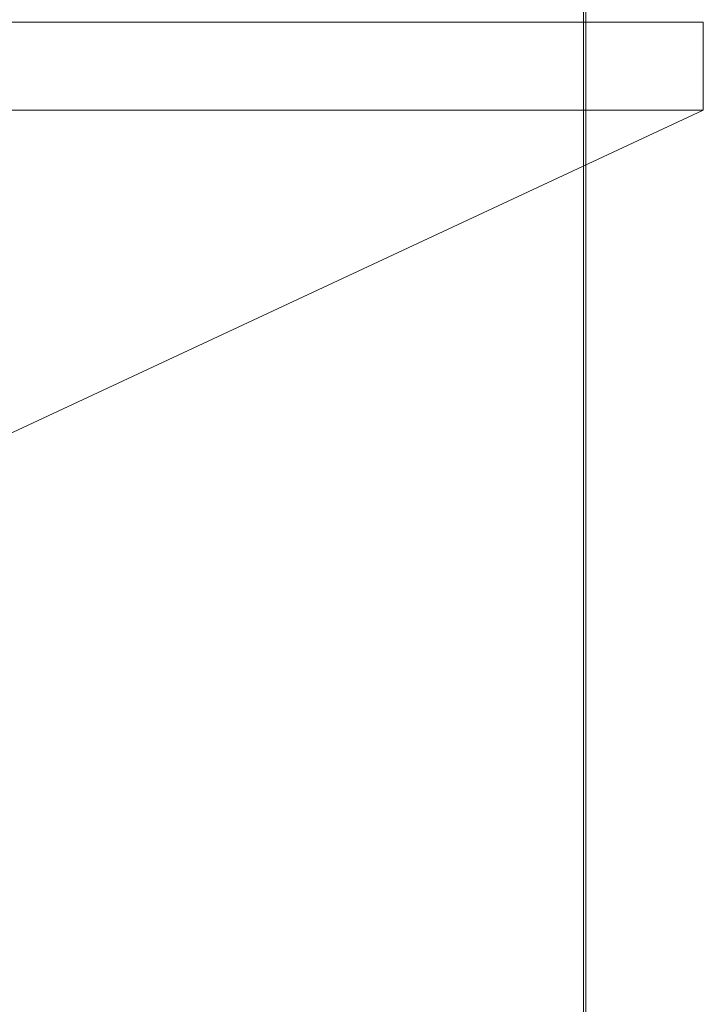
# Model space of a CAD drawing. Header units: inches. Extents: x -416 to -272, y -73 to 47.
# Tile 145 of 206: x -277.68 to -271.89, y -33.08 to -24.73. Entities that reach past the tile are written whole.
import ezdxf

# ---------------------------------------------------------------- set-up
doc = ezdxf.new("R2010")
doc.units = ezdxf.units.IN
doc.header["$LTSCALE"] = 32
doc.header["$MEASUREMENT"] = 0
for name, color, linetype, lineweight in [('DashLine', 7, 'Continuous', 13), ('Drawing', 7, 'Continuous', 18), ('None', 7, 'Continuous', 18), ('SolidLine', 7, 'Continuous', 15)]:
    doc.layers.add(name, color=color, linetype=linetype, lineweight=lineweight)

# ---------------------------------------------------------------- blocks, each defined once
blk = doc.blocks.new('Group-29')
at = {"layer": 'SolidLine', "flags": 128}
blk.add_lwpolyline([(70.874, -30), (70.874, -2.5591), (70.8937, -2.5591), (70.8937, -30)], close=True, dxfattribs=at)
blk = doc.blocks.new('Group-42')
at = {"layer": 'DashLine', "flags": 128}
blk.add_lwpolyline([(1.1142, -2.5591), (70.8937, -2.5591), (70.8937, -30), (1.1142, -30)], close=True, dxfattribs=at)
at = {"layer": 'SolidLine', "flags": 128}
blk.add_lwpolyline([(1.1142, -2.5591), (70.8937, -2.5591), (70.8937, -30), (1.1142, -30)], close=True, dxfattribs=at)
at = {"layer": 'None'}
blk.add_blockref('Group-29', (0, 0), dxfattribs=at)
blk = doc.blocks.new('Group-47')
at = {"layer": 'DashLine'}
blk.add_line((71.8898, -12.0079), (55.7172, -19.5493), dxfattribs=at)
at = {"layer": 'SolidLine', "flags": 128}
blk.add_lwpolyline([(54.0453, -11.2598), (71.8898, -11.2598), (71.8898, -12.0079), (54.0453, -12.0079)], close=True, dxfattribs=at)
blk = doc.blocks.new('Group-78')
at = {"layer": 'None'}
for name in ['Group-47', 'Group-42']:
    blk.add_blockref(name, (0, 0), dxfattribs=at)
blk = doc.blocks.new('SL Credenza Desk (2D)')
at = {"layer": 'None'}
blk.add_blockref('Group-78', (0, 0), dxfattribs=at)
at = {"layer": 'Drawing', "color": 0, "flags": 1}
for tag in ['Tag', 'Catalog', 'Option1', 'Option2', 'Option3', 'Option4', 'Option5', 'Option6', 'Option7', 'Option8', 'Option9', 'Option10', 'Option11', 'Option12', 'Custom', 'FinishGroup', 'Discount', 'Item2', 'Item3', 'Item6', 'Item8', 'Item9', 'Item10', 'Item12', 'Item13', 'Item16', 'Item18', 'Item19', 'Item20', 'Item21', 'Item22', 'Item23', 'Item24', 'Item25', 'Item1', 'Item4', 'Item5', 'Item7', 'Item11', 'Item14', 'Item15', 'Item17']:
    blk.add_attdef(tag, (15.7192, -28.999), '', height=0.00709, dxfattribs=at)
blk = doc.blocks.new('Group-79')
at = {"layer": 'Drawing'}
blk.add_blockref('SL Credenza Desk (2D)', (15.6798, 1.4853), dxfattribs=at)
at = {"layer": 'Drawing', "color": 0, "flags": 1}
for tag in ['Tag', 'Catalog', 'Option1', 'Option2', 'Option3', 'Option4', 'Option5', 'Option6', 'Option7', 'Option8', 'Option9', 'Option10', 'Option11', 'Option12', 'Custom', 'FinishGroup', 'Discount', 'Item2', 'Item3', 'Item6', 'Item8', 'Item9', 'Item10', 'Item12', 'Item13', 'Item16', 'Item18', 'Item19', 'Item20', 'Item21', 'Item22', 'Item23', 'Item24', 'Item25', 'Item1', 'Item4', 'Item5', 'Item7', 'Item11', 'Item14', 'Item15', 'Item17']:
    blk.add_attdef(tag, (15.7192, -28.999), '', height=0.00709, dxfattribs=at)

msp = doc.modelspace()

# ---------------------------------------------------------------- block references
at = {"layer": 'Drawing', "color": 7}
msp.add_blockref('Group-79', (-359.4593, -14.9775), dxfattribs=at)

doc.saveas('drawing.dxf')
